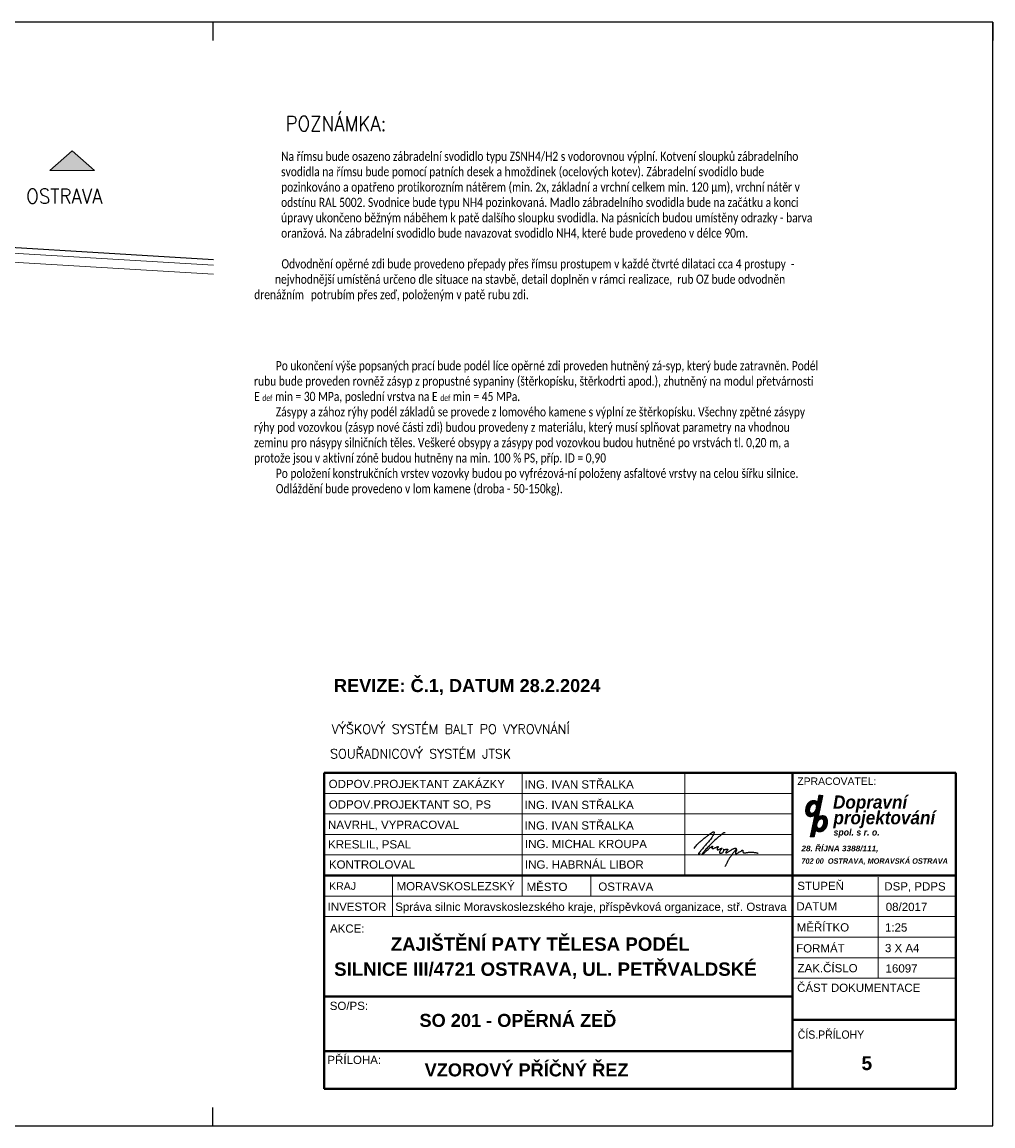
# Model space of a CAD drawing. Header units: metres. Extents: x -912764 to -454925, y -2226138 to -1112338.
# Tile 25 of 256: x -456421.67 to -456415.14, y -1112934.5 to -1112927.07. Entities that reach past the tile are written whole.
import ezdxf
from ezdxf.enums import TextEntityAlignment as Align

# ---------------------------------------------------------------- set-up
doc = ezdxf.new("R2010")
doc.units = ezdxf.units.M
for name, color, linetype in [('PDF2_ja..kóty', 7, 'Continuous'), ('PDF2_SPR_bez tisku', 7, 'Continuous'), ('PDF_stávající stav', 7, 'Continuous'), ('podpis', 7, 'Continuous'), ('ram500', 7, 'Continuous'), ('ramek', 254, 'Continuous'), ('ROZPISKA PRILOHY SMERNICE', 7, 'Continuous'), ('ROZPISKA SO_PS PRILOHY', 7, 'Continuous')]:
    doc.layers.add(name, color=color, linetype=linetype)
doc.layers.add('PDF2_OZ', color=140, linetype='Continuous', true_color=0x00bfff)
doc.layers.add('PDF_OZ', color=140, linetype='Continuous', true_color=0x00bfff)
doc.styles.add('ACE', font='arial.ttf')
doc.styles.add('ACET', font='arialbd.ttf')
doc.styles.add('Romans', font='romans.shx')
doc.styles.get("Standard").update_dxf_attribs({"font": 'simplex.shx', "width": 0.9})
doc.styles.add('Style-Arial', font='arial.ttf')
doc.styles.add('Style-Arial IF', font='arialbi.ttf')
doc.styles.add('Style-cs_Standard', font='cs_Standard.shx', dxfattribs={"width": 0.8})

# ---------------------------------------------------------------- blocks, each defined once
blk = doc.blocks.new('A$C2d30d948')
at = {"color": 150}
for points in [[(0, 4.81), (0.32, 5.37), (0.66, 5.77), (0.94, 6.05), (1.28, 6.37), (1.78, 6.81), (2.12, 7.09), (2.44, 7.37), (2.96, 7.79), (3.28, 8.03), (3.68, 8.31), (3.99, 8.56), (4.23, 8.72), (4.61, 8.99), (4.86, 9.13), (5.02, 9.22), (5.23, 9.28), (5.33, 9.22), (5.33, 9.06), (5.29, 8.75), (5.22, 8.61), (5.05, 8.3), (4.95, 8.1), (4.74, 7.75), (4.34, 7.25), (3.65, 6.45), (2.83, 5.5), (2.56, 5.19), (2.19, 4.74), (1.89, 4.39), (1.44, 3.83), (1.2, 3.57), (1.13, 3.41), (1.17, 3.31), (1.34, 3.4), (1.61, 3.57)], [(8.36, 9.08), (8.16, 9.06), (7.95, 8.99), (7.51, 8.68), (6.22, 7.66), (4.86, 6.36), (4.04, 5.54), (3.58, 5.05), (2.77, 4.19), (2.32, 3.61), (2.09, 3.31), (2.05, 3.24), (2.01, 3.17), (2.04, 3.14), (2.09, 3.18), (2.59, 3.59), (3.15, 4.03), (3.45, 4.34), (3.97, 4.74), (4.31, 5.05), (4.71, 5.32), (4.89, 5.46), (4.88, 5.26), (4.79, 5.04), (4.78, 4.87), (4.85, 4.81), (5, 4.8), (5.19, 4.82), (5.37, 4.91), (5.6, 5.04), (5.82, 5.12), (6.07, 5.23), (6.23, 5.3), (6.4, 5.33), (6.42, 5.18), (6.32, 4.98), (6.19, 4.81), (6.15, 4.64), (6.15, 4.53), (6.26, 4.48), (6.45, 4.5), (6.65, 4.58), (6.94, 4.77), (7.13, 4.82), (7.31, 4.88), (7.47, 4.91), (7.44, 4.77), (7.31, 4.64), (7.17, 4.51), (7.07, 4.41), (6.96, 4.23), (6.86, 4.02), (6.83, 3.86), (6.84, 3.64), (6.91, 3.58), (7.01, 3.54), (7.18, 3.52), (7.35, 3.57), (7.56, 3.68), (7.76, 3.83), (7.86, 4.02), (7.95, 4.24), (7.99, 4.5), (7.96, 4.61), (7.89, 4.51), (7.89, 4.41), (7.97, 4.4), (8.16, 4.47), (8.44, 4.57), (8.65, 4.63), (8.78, 4.67), (8.92, 4.67), (9.01, 4.6), (8.99, 4.44), (8.88, 4.33), (8.77, 4.17), (8.67, 4.05), (8.57, 3.89), (8.48, 3.78), (8.47, 3.64), (8.57, 3.61), (8.9, 3.73), (9.15, 3.92), (9.41, 4.06), (9.59, 4.22), (9.85, 4.34), (10.03, 4.48), (10.24, 4.61), (10.44, 4.72), (10.67, 4.79), (10.89, 4.87), (11.06, 4.89), (11.19, 4.88), (11.29, 4.78), (11.22, 4.54), (11.05, 4.3), (10.86, 4.05), (10.65, 3.83), (10.47, 3.62), (10.23, 3.32), (10.1, 3.07), (9.93, 2.82), (9.73, 2.55), (9.52, 2.28), (9.15, 1.65), (8.97, 1.31), (8.69, 0.72), (8.49, 0.38), (8.26, 0)]]:
    blk.add_spline(points, degree=3, dxfattribs=at)
at = {"layer": 'podpis', "color": 150}
blk.add_spline([(11.13, 4.41), (11.29, 4.55), (11.4, 4.55), (11.39, 4.38), (11.3, 4.24), (11.23, 4.01), (11.15, 3.79), (11.13, 3.59), (11.13, 3.49), (11.34, 3.42), (11.54, 3.53), (11.82, 3.67), (12.02, 3.82), (12.26, 3.93), (12.59, 4.11), (12.77, 4.27), (12.94, 4.37), (13.08, 4.37), (13.08, 4.16), (13.1, 3.93), (13.17, 3.75), (13.27, 3.66), (13.42, 3.63), (13.66, 3.63), (13.89, 3.69), (14.23, 3.75), (14.62, 3.79), (15.02, 3.83), (15.4, 3.83), (15.78, 3.83), (16.17, 3.77), (16.55, 3.7), (16.9, 3.62), (17.18, 3.53)], degree=3, dxfattribs=at)
blk = doc.blocks.new('*U357')
for p, q in [((210, 297), (210, 292)), ((420, 297), (420, 292)), ((630, 297), (625, 297)), ((630, 297), (630, 292)), ((210, 0), (210, 5)), ((420, 0), (420, 5)), ((630, 0), (630, 5))]:
    blk.add_line(p, q)
blk.add_lwpolyline([(0, 0), (630, 0), (630, 297), (0, 297)], close=True)

msp = doc.modelspace()

# ---------------------------------------------------------------- hatches: boundary and pattern name
at = {"layer": 'ROZPISKA PRILOHY SMERNICE', "linetype": 'Continuous', "lineweight": 0}
h = msp.add_hatch(dxfattribs=at)
h.set_pattern_fill('_USER', color=143, scale=0.024, style=0)
h.set_pattern_definition([(44.99695, (-456416.32830677, -1112932.43875008), (-0.0001696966, 0.00016971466), [])])
h.paths.add_polyline_path([(-456416.3091, -1112932.2752), (-456416.2831, -1112932.2754), (-456416.3145, -1112932.4265), (-456416.3089, -1112932.421), (-456416.3025, -1112932.4166), (-456416.2957, -1112932.4139), (-456416.2882, -1112932.4122), (-456416.2801, -1112932.4115), (-456416.2675, -1112932.4147), (-456416.2585, -1112932.4234), (-456416.253, -1112932.4362), (-456416.2512, -1112932.4513), (-456416.2527, -1112932.4671), (-456416.2573, -1112932.4825), (-456416.2649, -1112932.4971), (-456416.2694, -1112932.5028), (-456416.2756, -1112932.5094), (-456416.2813, -1112932.5137), (-456416.2899, -1112932.5181), (-456416.2986, -1112932.52), (-456416.3076, -1112932.5211), (-456416.3147, -1112932.5205), (-456416.3206, -1112932.5185), (-456416.3247, -1112932.5155), (-456416.3284, -1112932.5111), (-456416.3309, -1112932.5053), (-456416.3413, -1112932.5552), (-456416.3676, -1112932.5552), (-456416.3359, -1112932.404), (-456416.3415, -1112932.4094), (-456416.3478, -1112932.414), (-456416.3545, -1112932.4166), (-456416.3618, -1112932.4183), (-456416.3701, -1112932.4191), (-456416.3828, -1112932.4158), (-456416.3919, -1112932.4071), (-456416.3973, -1112932.3944), (-456416.3993, -1112932.3791), (-456416.3978, -1112932.3634), (-456416.3933, -1112932.3481), (-456416.3854, -1112932.3333), (-456416.3747, -1112932.321), (-456416.3605, -1112932.3124), (-456416.3428, -1112932.3093), (-456416.3356, -1112932.3101), (-456416.3298, -1112932.3122), (-456416.3254, -1112932.3152), (-456416.322, -1112932.3197), (-456416.3197, -1112932.3256)])
h.paths.add_polyline_path([(-456416.3635, -1112932.3448), (-456416.3683, -1112932.3538), (-456416.3714, -1112932.3645), (-456416.3728, -1112932.3761), (-456416.3716, -1112932.3847), (-456416.3685, -1112932.3911), (-456416.3637, -1112932.395), (-456416.3575, -1112932.3964), (-456416.3494, -1112932.3948), (-456416.3422, -1112932.3905), (-456416.336, -1112932.384), (-456416.3327, -1112932.3782), (-456416.3309, -1112932.375), (-456416.328, -1112932.365), (-456416.3265, -1112932.3541), (-456416.3276, -1112932.3452), (-456416.3309, -1112932.3379), (-456416.3358, -1112932.3338), (-456416.3424, -1112932.3322), (-456416.3504, -1112932.3336), (-456416.3574, -1112932.338)], flags=16)
h.paths.add_polyline_path([(-456416.2867, -1112932.4855), (-456416.2818, -1112932.4765), (-456416.2787, -1112932.4658), (-456416.2774, -1112932.4542), (-456416.2786, -1112932.4456), (-456416.2817, -1112932.4392), (-456416.2864, -1112932.4353), (-456416.2927, -1112932.4339), (-456416.3008, -1112932.4356), (-456416.3079, -1112932.4398), (-456416.3141, -1112932.4463), (-456416.3175, -1112932.4521), (-456416.3193, -1112932.4553), (-456416.3222, -1112932.4654), (-456416.3237, -1112932.4762), (-456416.3226, -1112932.4851), (-456416.3193, -1112932.4925), (-456416.3144, -1112932.4965), (-456416.3078, -1112932.4981), (-456416.2997, -1112932.4967), (-456416.2928, -1112932.4924)], flags=16)

# ---------------------------------------------------------------- linework, layer by layer
at = {"layer": 'PDF2_ja..kóty', "color": 3, "linetype": 'Continuous', "lineweight": 20}
msp.add_lwpolyline([(-456421.3345, -1112927.939), (-456421.4837, -1112928.0724), (-456421.1842, -1112928.0724)], close=True, dxfattribs=at)
at = {"layer": 'PDF2_ja..kóty', "color": 3, "linetype": 'Continuous', "lineweight": 0, "transparency": 33554559}
msp.add_solid([(-456421.3345, -1112927.939), (-456421.1842, -1112928.0724), (-456421.4837, -1112928.0724)], dxfattribs=at)
at = {"layer": 'PDF2_OZ', "linetype": 'Continuous', "lineweight": 18}
for points in [[(-456426.6011, -1112928.7867), (-456422.6691, -1112928.5889), (-456422.5273, -1112928.5815), (-456420.383, -1112928.7096)], [(-456422.5273, -1112928.6418), (-456420.383, -1112928.7699)]]:
    msp.add_lwpolyline(points, dxfattribs=at)
at = {"layer": 'PDF2_SPR_bez tisku', "linetype": 'Continuous', "lineweight": 25}
msp.add_lwpolyline([(-456430.912, -1112931.2836), (-456426.8773, -1112929.3213), (-456426.1005, -1112928.7223), (-456422.5273, -1112928.5413), (-456420.383, -1112928.6704)], dxfattribs=at)
at = {"layer": 'ramek', "color": 7, "linetype": 'Continuous', "lineweight": 40}
for p, q in [((-456419.6386, -1112932.124), (-456419.6386, -1112934.249)), ((-456419.6386, -1112932.124), (-456415.3886, -1112932.124)), ((-456416.4871, -1112932.124), (-456416.4871, -1112934.249)), ((-456415.3886, -1112932.124), (-456415.3886, -1112934.249)), ((-456419.6386, -1112932.8148), (-456415.3886, -1112932.8148)), ((-456419.6386, -1112934.249), (-456415.3886, -1112934.249))]:
    msp.add_line(p, q, dxfattribs=at)
at = {"layer": 'ramek', "color": 7, "linetype": 'Continuous', "lineweight": 0}
for p, q in [((-456418.3071, -1112932.124), (-456418.3071, -1112932.9529)), ((-456417.211, -1112932.124), (-456417.211, -1112932.8148)), ((-456419.6386, -1112932.2622), (-456416.4871, -1112932.2622)), ((-456419.6386, -1112932.4003), (-456416.4871, -1112932.4003)), ((-456419.6386, -1112932.5385), (-456416.4871, -1112932.5385)), ((-456419.6386, -1112932.6766), (-456416.4871, -1112932.6766)), ((-456419.1781, -1112932.8148), (-456419.1781, -1112933.0911)), ((-456417.8446, -1112932.8148), (-456417.8446, -1112932.9529)), ((-456415.9115, -1112932.8254), (-456415.9115, -1112933.5056)), ((-456419.6386, -1112932.9529), (-456415.3886, -1112932.9529)), ((-456419.6386, -1112933.0911), (-456416.1649, -1112933.0911)), ((-456416.4871, -1112933.0911), (-456415.3886, -1112933.0911)), ((-456416.4871, -1112933.2293), (-456415.3886, -1112933.2293)), ((-456416.4871, -1112933.3674), (-456415.3886, -1112933.3674)), ((-456416.4871, -1112933.5056), (-456415.3886, -1112933.5056))]:
    msp.add_line(p, q, dxfattribs=at)
at = {"layer": 'ROZPISKA PRILOHY SMERNICE', "color": 143, "linetype": 'Continuous', "lineweight": 0, "flags": 128}
for points in [[(-456416.3091, -1112932.2752), (-456416.2831, -1112932.2754), (-456416.3145, -1112932.4265), (-456416.3089, -1112932.421), (-456416.3025, -1112932.4166), (-456416.2957, -1112932.4139), (-456416.2882, -1112932.4122), (-456416.2801, -1112932.4115), (-456416.2675, -1112932.4147), (-456416.2585, -1112932.4234), (-456416.253, -1112932.4362), (-456416.2512, -1112932.4513), (-456416.2527, -1112932.4671), (-456416.2573, -1112932.4825), (-456416.2649, -1112932.4971), (-456416.2694, -1112932.5028), (-456416.2756, -1112932.5094), (-456416.2813, -1112932.5137), (-456416.2899, -1112932.5181), (-456416.2986, -1112932.52), (-456416.3076, -1112932.5211), (-456416.3147, -1112932.5205), (-456416.3206, -1112932.5185), (-456416.3247, -1112932.5155), (-456416.3284, -1112932.5111), (-456416.3309, -1112932.5053), (-456416.3413, -1112932.5552), (-456416.3676, -1112932.5552), (-456416.3359, -1112932.404), (-456416.3415, -1112932.4094), (-456416.3478, -1112932.414), (-456416.3545, -1112932.4166), (-456416.3618, -1112932.4183), (-456416.3701, -1112932.4191), (-456416.3828, -1112932.4158), (-456416.3919, -1112932.4071), (-456416.3973, -1112932.3944), (-456416.3993, -1112932.3791), (-456416.3978, -1112932.3634), (-456416.3933, -1112932.3481), (-456416.3854, -1112932.3333), (-456416.3747, -1112932.321), (-456416.3605, -1112932.3124), (-456416.3428, -1112932.3093), (-456416.3356, -1112932.3101), (-456416.3298, -1112932.3122), (-456416.3254, -1112932.3152), (-456416.322, -1112932.3197), (-456416.3197, -1112932.3256)], [(-456416.3635, -1112932.3448), (-456416.3574, -1112932.338), (-456416.3504, -1112932.3336), (-456416.3424, -1112932.3322), (-456416.3358, -1112932.3338), (-456416.3309, -1112932.3379), (-456416.3276, -1112932.3452), (-456416.3265, -1112932.3541), (-456416.328, -1112932.365), (-456416.3309, -1112932.375), (-456416.3327, -1112932.3782), (-456416.336, -1112932.384), (-456416.3422, -1112932.3905), (-456416.3494, -1112932.3948), (-456416.3575, -1112932.3964), (-456416.3637, -1112932.395), (-456416.3685, -1112932.3911), (-456416.3716, -1112932.3847), (-456416.3728, -1112932.3761), (-456416.3714, -1112932.3645), (-456416.3683, -1112932.3538)], [(-456416.2867, -1112932.4855), (-456416.2928, -1112932.4924), (-456416.2997, -1112932.4967), (-456416.3078, -1112932.4981), (-456416.3144, -1112932.4965), (-456416.3193, -1112932.4925), (-456416.3226, -1112932.4851), (-456416.3237, -1112932.4762), (-456416.3222, -1112932.4654), (-456416.3193, -1112932.4553), (-456416.3175, -1112932.4521), (-456416.3141, -1112932.4463), (-456416.3079, -1112932.4398), (-456416.3008, -1112932.4356), (-456416.2927, -1112932.4339), (-456416.2864, -1112932.4353), (-456416.2817, -1112932.4392), (-456416.2786, -1112932.4456), (-456416.2774, -1112932.4542), (-456416.2787, -1112932.4658), (-456416.2818, -1112932.4765)]]:
    msp.add_lwpolyline(points, close=True, dxfattribs=at)
at = {"layer": 'ROZPISKA SO_PS PRILOHY', "color": 7, "linetype": 'Continuous', "lineweight": 40}
for p, q in [((-456419.6386, -1112933.6278), (-456416.4871, -1112933.6278)), ((-456416.4871, -1112933.7865), (-456415.3886, -1112933.7865)), ((-456419.6386, -1112933.9961), (-456416.4871, -1112933.9961))]:
    msp.add_line(p, q, dxfattribs=at)

# ---------------------------------------------------------------- block references
for name, p, xscale, yscale, zscale in [('*U357', (-456430.8886, -1112934.499), 0.02500000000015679, 0.02500000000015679, 0.02500000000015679), ('A$C2d30d948', (-456417.1485, -1112932.7534), 0.025, 0.025, 0.025)]:
    msp.add_blockref(name, p, dxfattribs=dict(xscale=xscale, yscale=yscale, zscale=zscale))

# ---------------------------------------------------------------- texts
at = {"layer": 'PDF_OZ', "color": 7, "linetype": 'Continuous', "lineweight": 0, "char_height": 0.062, "width": 3.828583, "attachment_point": 1, "style": 'Style-cs_Standard'}
for s, insert in [('\\pl0.18186;{\\fCalibri|b0|i0|c238|p34;\\C0;Na římsu bude osazeno zábradelní svodidlo typu ZSNH4/H2 s vodorovnou výplní. Kotvení sloupků zábradelního svodidla na římsu bude pomocí patních desek a hmoždinek (ocelových kotev). Zábradelní svodidlo bude pozinkováno a opatřeno protikorozním nátěrem (min. 2x, základní a vrchní celkem min. 120 \\fCalibri Greek|b0|i0|c161|p34;μm\\fCalibri|b0|i0|c238|p34;), vrchní nátěr v odstínu RAL 5002. Svodnice bude typu NH4 pozinkovaná. Madlo zábradelního svodidla bude na začátku a konci úpravy ukončeno běžným náběhem k\\~patě dalšího sloupku svodidla. Na pásnicích budou umístěny odrazky - barva oranžová. Na zábradelní svodidlo bude navazovat svodidlo NH4, které bude provedeno v\\~délce 90m.\\P\\P\\pi0.1829,l0.0010334;Odvodnění opěrné zdi bude provedeno přepady přes římsu prostupem v\\~každé čtvrté dilataci cca 4 prostupy  - ^I               nejvhodnější umístěná určeno dle situace na stavbě, detail doplněn v\\~rámci realizace,  rub OZ bude odvodněn drenážním \\H1.657x; \\H0.60351x;potrubím přes zeď, položeným v patě rubu zdi.\\H1.438x; }', (-456420.1102, -1112927.9457)), ('\\pi0.14621;{\\fCalibri|b0|i0|c238|p34;\\C0;Po ukončení výše popsaných prací bude podél líce opěrné zdi proveden hutněný zá-syp, který bude zatravněn. Podél rubu bude proveden rovněž zásyp z propustné sypaniny (štěrkopísku, štěrkodrti apod.), zhutněný na modul přetvárnosti \\H1.9127x; \\H0.52282x;E \\H0.66667x;def\\H1.5x; min = 30 MPa, poslední vrstva na E \\H0.66667x;def\\H1.5x; min = 45 MPa. \\H1.6061x; \\H0.62264x;\\PZásypy a zához rýhy podél základů se provede z lomového kamene s výplní ze štěrkopísku. Všechny zpětné zásypy \\H1.7222x; \\H0.58065x;rýhy pod vozovkou (zásyp nové části zdi) budou provedeny z materiálu, který musí splňovat parametry na vhodnou \\H1.6921x; \\H0.59098x;zeminu pro násypy silničních těles. Veškeré obsypy a zásypy pod vozovkou budou hutněné po vrstvách tl. 0,20 m, a \\H1.6796x; \\H0.59537x;protože jsou v aktivní zóně budou hutněny na min. 100 % PS, příp. ID = 0,90\\H1.6731x; \\H0.5977x;\\PPo položení konstrukčních vrstev vozovky budou po vyfrézová-ní položeny asfaltové vrstvy na celou šířku silnice.\\H1.6753x; \\H0.59692x;\\POdláždění bude provedeno v\\~lom kamene (droba - 50-150kg).\\H1.6876x; }', (-456420.1102, -1112929.3546))]:
    msp.add_mtext(s, dxfattribs=dict(at, insert=insert))
at = {"layer": 'PDF_stávající stav', "linetype": 'Continuous', "lineweight": 25, "char_height": 0.1, "attachment_point": 1}
for s, insert in [('POZNÁMKA:', (-456419.8987, -1112927.7072)), ('OSTRAVA', (-456421.6437, -1112928.1947))]:
    msp.add_mtext_dynamic_manual_height_columns(s, width=0.662905, gutter_width=10, heights=[0], dxfattribs=dict(at, insert=insert))
at = {"layer": 'ram500', "style": 'Romans'}
for s, p in [('VÝŠKOVÝ SYSTÉM BALT PO VYROVNÁNÍ', (-456419.5883, -1112931.8607)), ('SOUŘADNICOVÝ SYSTÉM JTSK', (-456419.5985, -1112932.0267)), ('SOUŘADNICOVÝ SYSTÉM JTSK', (-456419.5985, -1112932.0267))]:
    msp.add_text(s, height=0.062473, rotation=359.98688, dxfattribs=at).set_placement(p)
at = {"layer": 'ram500', "color": 7, "linetype": 'Continuous', "style": 'Style-Arial'}
msp.add_text('DSP, PDPS', height=0.05543, rotation=359.98688, dxfattribs=at).set_placement((-456415.8697, -1112932.9154))
at = {"layer": 'ram500', "color": 7, "linetype": 'Continuous', "attachment_point": 1, "rotation": 359.98688, "style": 'Style-Arial'}
for s, insert, char_height, line_spacing_factor in [('OSTRAVA', (-456417.7939, -1112932.8617), 0.05542, 0.870947), ('Správa silnic Moravskoslezského kraje, příspěvková organizace, stř. Ostrava', (-456419.1603, -1112932.9968), 0.05543, 0.870947), ('08/2017', (-456415.86, -1112932.9979), 0.05543, 1.8), ('1:25', (-456415.8651, -1112933.1365), 0.05543, 1.8), ('3 X A4', (-456415.8652, -1112933.2748), 0.05543, 1.8), ('16097', (-456415.8612, -1112933.4117), 0.05543, 1.8)]:
    msp.add_mtext(s, dxfattribs=dict(at, insert=insert, char_height=char_height, line_spacing_factor=line_spacing_factor))
at = {"layer": 'ramek', "color": 1, "style": 'ACET'}
msp.add_text('REVIZE: Č.1, DATUM 28.2.2024', height=0.0875, dxfattribs=at).set_placement((-456419.5731, -1112931.5806))
at = {"layer": 'ramek', "color": 7}
for s, height, style, p in [('ODPOV.PROJEKTANT ZAKÁZKY', 0.055361, 'Style-Arial', (-456419.6083, -1112932.2264)), ('ING. IVAN STŘALKA', 0.05535, 'Style-Arial', (-456418.2902, -1112932.2294)), ('ODPOV.PROJEKTANT SO, PS', 0.055361, 'Style-Arial', (-456419.6074, -1112932.3642)), ('ING. IVAN STŘALKA', 0.05535, 'Style-Arial', (-456418.2902, -1112932.3675)), ('NAVRHL, VYPRACOVAL', 0.055361, 'Style-Arial', (-456419.6126, -1112932.5008)), ('ING. IVAN STŘALKA', 0.05535, 'Style-Arial', (-456418.2902, -1112932.5057)), ('KRESLIL, PSAL', 0.055361, 'Style-Arial', (-456419.6119, -1112932.6326)), ('KONTROLOVAL', 0.055361, 'Style-Arial', (-456419.6068, -1112932.7683)), ('MORAVSKOSLEZSKÝ', 0.055361, 'Style-Arial', (-456419.1514, -1112932.9143)), ('MĚSTO', 0.05536, 'Style-Arial', (-456418.2765, -1112932.9186)), ('STUPEŇ', 0.05536, 'Style-Arial', (-456416.4551, -1112932.912)), ('INVESTOR', 0.05536, 'Style-Arial', (-456419.6152, -1112933.0522)), ('DATUM', 0.05536, 'Style-Arial', (-456416.4611, -1112933.0497)), ('AKCE:', 0.05536, 'Style-Arial', (-456419.5993, -1112933.1991)), ('MĚŘÍTKO', 0.05536, 'Style-Arial', (-456416.4585, -1112933.191)), ('FORMÁT', 0.05536, 'Style-Arial', (-456416.4626, -1112933.3322)), ('ZAK.ČÍSLO', 0.05536, 'Style-Arial', (-456416.4532, -1112933.4653)), ('ČÁST DOKUMENTACE', 0.055361, 'Style-Arial', (-456416.4566, -1112933.5973)), ('SO 201 - OPĚRNÁ ZEĎ', 0.0875, 'ACET', (-456418.9973, -1112933.8329)), ('PŘÍLOHA:', 0.05536, 'Style-Arial', (-456419.6168, -1112934.0825)), ('VZOROVÝ PŘÍČNÝ ŘEZ', 0.0875, 'ACET', (-456418.9626, -1112934.1659))]:
    msp.add_text(s, height=height, dxfattribs=dict(at, style=style)).set_placement(p)
at = {"layer": 'ramek', "color": 7, "style": 'Style-Arial'}
for s, p in [('ING. MICHAL KROUPA', (-456418.2875, -1112932.5749)), ('ING. HABRNÁL LIBOR', (-456418.2875, -1112932.7131))]:
    msp.add_text(s, height=0.05535, dxfattribs=at).set_placement(p, align=Align.TOP_LEFT)
at = {"layer": 'ramek', "color": 7, "linetype": 'Continuous', "lineweight": 0, "style": 'ACE'}
msp.add_text('KRAJ', height=0.05066, dxfattribs=at).set_placement((-456419.6052, -1112932.9107))
at = {"layer": 'ramek', "color": 0, "style": 'ACET'}
for s, p in [('ZAJIŠTĚNÍ PATY TĚLESA PODÉL', (-456419.1908, -1112933.3211)), ('SILNICE III/4721 OSTRAVA, UL. PETŘVALDSKÉ', (-456419.5715, -1112933.4894))]:
    msp.add_text(s, height=0.09, dxfattribs=at).set_placement(p)
at = {"layer": 'ramek', "color": 7, "style": 'Style-Arial', "width": 0.91219}
msp.add_text('ČÍS.PŘÍLOHY', height=0.055361, dxfattribs=at).set_placement((-456416.4519, -1112933.9124))
at = {"layer": 'ramek', "color": 7, "linetype": 'Continuous', "lineweight": 40, "style": 'ACET'}
msp.add_text('5', height=0.0921, dxfattribs=at).set_placement((-456415.9873, -1112934.0775), align=Align.MIDDLE_CENTER)
at = {"layer": 'ramek', "color": 7, "insert": (-456419.6011, -1112933.6636), "char_height": 0.05536, "attachment_point": 1, "line_spacing_factor": 1.8, "style": 'Style-Arial'}
msp.add_mtext('SO/PS:', dxfattribs=at)
at = {"layer": 'ROZPISKA PRILOHY SMERNICE', "color": 143, "linetype": 'Continuous', "lineweight": 13, "style": 'Style-Arial IF', "width": 0.92945}
for s, height, p in [('Dopravní', 0.0887, (-456415.9651, -1112932.3206)), ('projektování', 0.088704, (-456415.8694, -1112932.4255))]:
    msp.add_text(s, height=height, dxfattribs=at).set_placement(p, align=Align.MIDDLE_CENTER)
at = {"layer": 'ROZPISKA PRILOHY SMERNICE', "color": 143, "linetype": 'Continuous', "lineweight": 0, "style": 'Style-Arial IF', "width": 0.949727}
msp.add_text('spol. s r. o.', height=0.044344, dxfattribs=at).set_placement((-456416.056, -1112932.5237), align=Align.MIDDLE_CENTER)
at = {"layer": 'ROZPISKA PRILOHY SMERNICE', "color": 7, "linetype": 'Continuous', "lineweight": 0, "style": 'Style-Arial IF'}
for s, height, width, p in [('28. ŘÍJNA 3388/111,', 0.037623, 1.049782, (-456416.1681, -1112932.6327)), ('702 00  OSTRAVA, MORAVSKÁ OSTRAVA', 0.036924, 0.952477, (-456415.9345, -1112932.7172))]:
    msp.add_text(s, height=height, dxfattribs=dict(at, width=width)).set_placement(p, align=Align.MIDDLE_CENTER)
at = {"layer": 'ROZPISKA PRILOHY SMERNICE', "color": 7, "linetype": 'Continuous', "lineweight": 0, "insert": (-456416.4548, -1112932.1552), "char_height": 0.05, "attachment_point": 1, "line_spacing_factor": 1.8, "style": 'Style-Arial'}
msp.add_mtext('ZPRACOVATEL:', dxfattribs=at)

doc.saveas('drawing.dxf')
